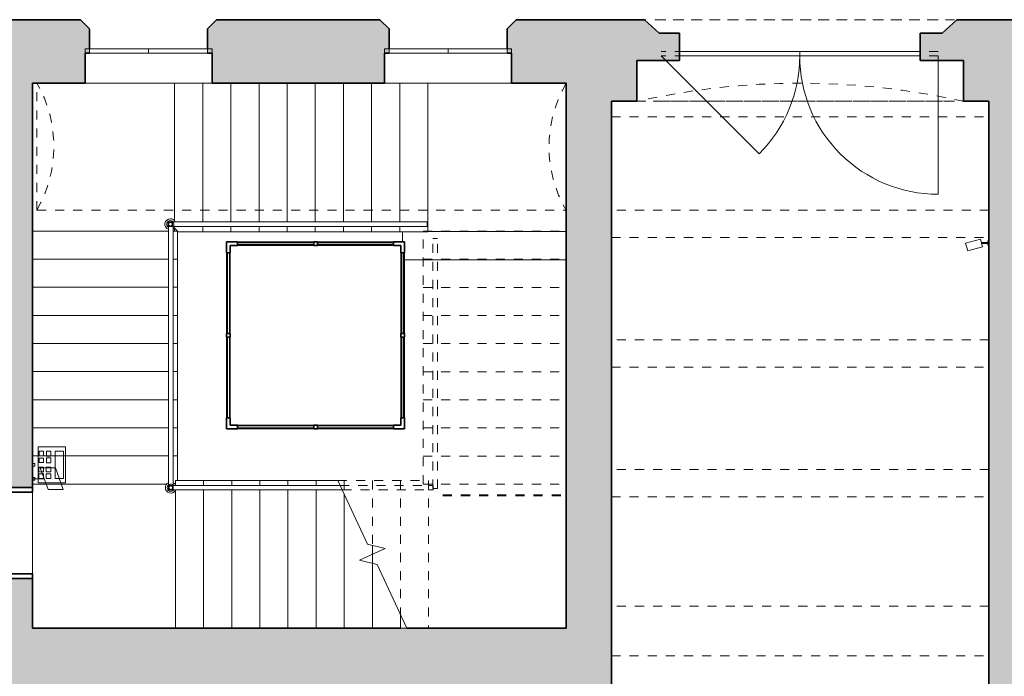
# Model space of a CAD drawing. Header units: metres. Extents: x -0.2 to 44.7, y -1.1 to 28.
# Tile 5 of 11: x 11.1 to 22, y 7.5 to 14.7. Entities that reach past the tile are written whole.
import ezdxf

# ---------------------------------------------------------------- set-up
doc = ezdxf.new("R2010")
doc.units = ezdxf.units.M
for name, pattern in [('AV - Carkovana 2mm', [0.0027, 0.002, -0.0007]), ('AV - Cerch_ 1 tecka 4mm', [0.006, 0.004, -0.001, 0, -0.001]), ('AV - Cerch_ 2 tecky 2mm', [0.0038, 0.002, -0.0006, 0, -0.0006, 0, -0.0006]), ('AV - Cerch_ 2 tecky 4mm', [0.008, 0.004, -0.0015, 0, -0.001, 0, -0.0015])]:
    doc.linetypes.add(name, pattern=pattern)
doc.layers.add('AV-SRAFY', color=7, linetype='Continuous', lineweight=35)
doc.layers.add('AV-STAVBA', color=7, linetype='Continuous', lineweight=18)
doc.layers.add('AV-TEXTY', color=5, linetype='Continuous', lineweight=13, true_color=0x0000ff)

# ---------------------------------------------------------------- blocks, each defined once
blk = doc.blocks.new('DO_1-P_Obl__členěné_121 - 900x2100-1016869-1NP mezipatro')
at = {"layer": 'AV-STAVBA', "color": 254, "true_color": 0xcccccc}
for p, q in [((-0.45, 1.085), (-0.45, 0.185)), ((-0.45, -0.445), (-0.45, 0.185)), ((0.45, -0.445), (0.45, 0.185)), ((0.45, 0.185), (0.45, -0.445)), ((-0.5, -0.445), (-0.45, -0.445)), ((-0.45, -0.445), (0.45, -0.445)), ((0.45, -0.445), (0.5, -0.445))]:
    blk.add_line(p, q, dxfattribs=at)
at = {"layer": 'AV-STAVBA', "color": 254, "lineweight": 35, "true_color": 0xcccccc}
for p, q in [((-0.45, 0.185), (-0.5, 0.185)), ((-0.5, 0.185), (-0.5, -0.445)), ((-0.45, -0.445), (-0.45, 0.185)), ((0.5, 0.185), (0.45, 0.185)), ((0.45, 0.185), (0.45, -0.445)), ((0.5, -0.445), (0.5, 0.185)), ((-0.5, -0.445), (-0.45, -0.445)), ((0.45, -0.445), (0.5, -0.445))]:
    blk.add_line(p, q, dxfattribs=at)
at = {"layer": 'AV-STAVBA', "color": 254, "linetype": 'AV - Cerch_ 1 tecka 4mm', "true_color": 0xcccccc}
for p, q in [((-0.45, 0.185), (0.45, 0.185)), ((-0.5, -0.445), (0.5, -0.445)), ((-0.45, -0.445), (0.45, -0.445))]:
    blk.add_line(p, q, dxfattribs=at)
at = {"layer": 'AV-STAVBA', "color": 254, "true_color": 0xcccccc}
blk.add_arc((-0.45, 0.185), 0.9, 360, 90, dxfattribs=at)
blk = doc.blocks.new('Systémový panel - Prosklený panel - Interiérový-1045121-1NP mezipatro')
at = {"layer": 'AV-STAVBA', "color": 254, "true_color": 0xcccccc}
for p, q in [((0.42, 0.01), (-0.42, 0.01)), ((-0.42, 0.01), (-0.42, -0.01)), ((0.42, -0.01), (0.42, 0.01)), ((-0.42, -0.01), (0.42, -0.01))]:
    blk.add_line(p, q, dxfattribs=at)
blk = doc.blocks.new('Systémový panel - Prosklený panel - Interiérový-1045395-1NP mezipatro')
at = {"layer": 'AV-STAVBA', "color": 254, "true_color": 0xcccccc}
for p, q in [((0.445, 0.01), (-0.445, 0.01)), ((-0.445, 0.01), (-0.445, -0.01)), ((0.445, -0.01), (0.445, 0.01)), ((-0.445, -0.01), (0.445, -0.01))]:
    blk.add_line(p, q, dxfattribs=at)
blk = doc.blocks.new('Systémový panel - Prosklený panel - Interiérový-V2-1NP mezipatro')
at = {"layer": 'AV-STAVBA', "color": 254, "true_color": 0xcccccc}
for p, q in [((0.42, 0.01), (-0.42, 0.01)), ((-0.42, 0.01), (-0.42, -0.01)), ((0.42, -0.01), (0.42, 0.01)), ((-0.42, -0.01), (0.42, -0.01))]:
    blk.add_line(p, q, dxfattribs=at)
blk = doc.blocks.new('L Corner Mullion - 100x100-1044972-1NP mezipatro')
at = {"layer": 'AV-STAVBA', "color": 254, "lineweight": 35, "true_color": 0xcccccc}
for p, q in [((-0.02, 0.02), (-0.1, 0.02)), ((-0.1, 0.02), (-0.1, -0.02)), ((0.02, 0.1), (-0.02, 0.1)), ((-0.02, 0.1), (-0.02, 0.02)), ((0.02, -0.02), (0.02, 0.1)), ((-0.1, -0.02), (0.02, -0.02))]:
    blk.add_line(p, q, dxfattribs=at)
blk = doc.blocks.new('Obdélníková příčel - Koncepční příčel interiérová 40_40-1045116-1NP mezipatro')
at = {"layer": 'AV-STAVBA', "color": 254, "lineweight": 35, "true_color": 0xcccccc}
for p, q in [((-0.02, 0.02), (0.02, 0.02)), ((-0.02, -0.02), (-0.02, 0.02)), ((0.02, 0.02), (0.02, -0.02)), ((0.02, -0.02), (-0.02, -0.02))]:
    blk.add_line(p, q, dxfattribs=at)
blk = doc.blocks.new('L Corner Mullion - 100x100-1045031-1NP mezipatro')
at = {"layer": 'AV-STAVBA', "color": 254, "lineweight": 35, "true_color": 0xcccccc}
for p, q in [((-0.1, -0.02), (-0.1, 0.02)), ((-0.1, 0.02), (-0.02, 0.02)), ((-0.02, 0.1), (0.02, 0.1)), ((-0.02, 0.02), (-0.02, 0.1)), ((0.02, 0.1), (0.02, -0.02)), ((0.02, -0.02), (-0.1, -0.02))]:
    blk.add_line(p, q, dxfattribs=at)
blk = doc.blocks.new('Obdélníková příčel - Koncepční příčel interiérová 80_40-1045120-1NP mezipatro')
at = {"layer": 'AV-STAVBA', "color": 254, "true_color": 0xcccccc}
for p, q in [((13.545, 12.298), (14.385, 12.298)), ((14.385, 12.258), (13.545, 12.258))]:
    blk.add_line(p, q, dxfattribs=at)
blk = doc.blocks.new('Obdélníková příčel - Koncepční příčel interiérová 40_40-V3-1NP mezipatro')
at = {"layer": 'AV-STAVBA', "color": 254, "lineweight": 35, "true_color": 0xcccccc}
for p, q in [((-0.02, 0.02), (0.02, 0.02)), ((-0.02, -0.02), (-0.02, 0.02)), ((0.02, 0.02), (0.02, -0.02)), ((0.02, -0.02), (-0.02, -0.02))]:
    blk.add_line(p, q, dxfattribs=at)
blk = doc.blocks.new('L Corner Mullion - 100x100-V4-1NP mezipatro')
at = {"layer": 'AV-STAVBA', "color": 254, "lineweight": 35, "true_color": 0xcccccc}
for p, q in [((-0.02, 0.02), (-0.1, 0.02)), ((-0.1, 0.02), (-0.1, -0.02)), ((0.02, 0.1), (-0.02, 0.1)), ((-0.02, 0.1), (-0.02, 0.02)), ((0.02, -0.02), (0.02, 0.1)), ((-0.1, -0.02), (0.02, -0.02))]:
    blk.add_line(p, q, dxfattribs=at)
blk = doc.blocks.new('Obdélníková příčel - Koncepční příčel interiérová 80_40-1045391-1NP mezipatro')
at = {"layer": 'AV-STAVBA', "color": 254, "true_color": 0xcccccc}
for p, q in [((13.425, 10.358), (13.425, 11.248)), ((13.465, 11.248), (13.465, 10.358))]:
    blk.add_line(p, q, dxfattribs=at)
blk = doc.blocks.new('WI_2222_bez středního sloupku - 1400x3440-1056768-1NP mezipatro')
at = {"layer": 'AV-STAVBA', "color": 254, "true_color": 0xcccccc}
for p, q in [((-0.7, -0.02), (-0.7, 0.03)), ((-0.7, 0.03), (0.7, 0.03)), ((0, 0.03), (-0.65, 0.03)), ((-0.65, 0.03), (-0.65, -0.02)), ((-0.65, -0.02), (-0.65, 0.03)), ((0.65, 0.03), (0, 0.03)), ((0, 0.03), (0, -0.02)), ((0, 0.03), (0, -0.02)), ((0.65, 0.03), (0.65, -0.02)), ((0.65, -0.02), (0.65, 0.03)), ((0.7, -0.02), (0.7, 0.03)), ((-0.7, -0.02), (0.7, -0.02)), ((-0.65, -0.02), (0, -0.02)), ((0, -0.02), (0.65, -0.02))]:
    blk.add_line(p, q, dxfattribs=at)
blk = doc.blocks.new('GM_Nika s klenutým nadpražím - 3600x5090-1339502-1NP mezipatro')
at = {"layer": 'AV-STAVBA', "color": 254, "linetype": 'AV - Cerch_ 1 tecka 4mm', "lineweight": 13, "true_color": 0xcccccc}
for p, q in [((1.8, 0.45), (-1.8, 0.45)), ((1.8, -0.45), (-1.8, -0.45))]:
    blk.add_line(p, q, dxfattribs=at)
blk.add_arc((0, 8.45), 8.2, 257.3196, 282.6804, dxfattribs=at)
blk = doc.blocks.new('DO_2_Ocel__členěné prosklené vrata - 1500x1970-1344151-1NP mezipatro')
at = {"layer": 'AV-STAVBA', "color": 254, "true_color": 0xcccccc}
for p, q in [((-1.525, 1.475), (-1.525, -0.05)), ((1.525, -0.05), (0.447, 1.028)), ((-1.326, -0.05), (1.326, -0.05)), ((-1.326, -0.1), (1.326, -0.1)), ((0, -0.05), (0, -0.1))]:
    blk.add_line(p, q, dxfattribs=at)
at = {"layer": 'AV-STAVBA', "color": 254, "linetype": 'AV - Cerch_ 1 tecka 4mm', "true_color": 0xcccccc}
for p, q in [((-1.575, 0.45), (1.575, 0.45)), ((-1.525, -0.05), (1.525, -0.05)), ((-1.525, -0.1), (1.525, -0.1)), ((1.575, -0.45), (-1.575, -0.45))]:
    blk.add_line(p, q, dxfattribs=at)
at = {"layer": 'AV-STAVBA', "color": 254, "true_color": 0xcccccc}
for centre, start, end in [((-1.525, -0.05), 360, 90), ((1.525, -0.05), 135, 180)]:
    blk.add_arc(centre, 1.525, start, end, dxfattribs=at)
blk = doc.blocks.new('Railing - BA_Zdobný sloupek zábradlí-1391636-1NP mezipatro')
at = {"layer": 'AV-STAVBA', "color": 254, "true_color": 0xcccccc}
for p, q in [((0.025, 0.025), (-0.025, 0.025)), ((-0.025, 0.025), (-0.025, -0.025)), ((0.025, -0.025), (0.025, 0.025)), ((-0.025, -0.025), (0.025, -0.025))]:
    blk.add_line(p, q, dxfattribs=at)
at = {"layer": 'AV-STAVBA', "color": 254, "true_color": 0xcccccc, "flags": 128}
for points in [[(0.02, 0), (0.02, 0.001), (0.02, 0.002), (0.02, 0.002), (0.02, 0.003), (0.02, 0.004), (0.019, 0.005), (0.019, 0.006), (0.019, 0.006), (0.019, 0.007), (0.018, 0.008), (0.018, 0.009), (0.018, 0.009), (0.017, 0.01), (0.017, 0.011), (0.017, 0.011), (0.016, 0.012), (0.016, 0.013), (0.015, 0.013), (0.014, 0.014), (0.014, 0.014), (0.013, 0.015), (0.013, 0.015), (0.012, 0.016), (0.011, 0.016), (0.011, 0.017), (0.01, 0.017), (0.009, 0.018), (0.009, 0.018), (0.008, 0.018), (0.007, 0.019), (0.006, 0.019), (0.006, 0.019), (0.005, 0.019), (0.004, 0.02), (0.003, 0.02), (0.003, 0.02), (0.002, 0.02), (0.001, 0.02), (0, 0.02), (-0.001, 0.02), (-0.001, 0.02), (-0.002, 0.02), (-0.003, 0.02), (-0.004, 0.02), (-0.005, 0.019), (-0.005, 0.019), (-0.006, 0.019), (-0.007, 0.019), (-0.008, 0.019), (-0.008, 0.018), (-0.009, 0.018), (-0.01, 0.017), (-0.01, 0.017), (-0.011, 0.017), (-0.012, 0.016), (-0.012, 0.016), (-0.013, 0.015), (-0.014, 0.015), (-0.014, 0.014), (-0.015, 0.014), (-0.015, 0.013), (-0.016, 0.012), (-0.016, 0.012), (-0.017, 0.011), (-0.017, 0.01), (-0.018, 0.01), (-0.018, 0.009), (-0.018, 0.008), (-0.019, 0.007), (-0.019, 0.007), (-0.019, 0.006), (-0.019, 0.005), (-0.02, 0.004), (-0.02, 0.004), (-0.02, 0.003), (-0.02, 0.002), (-0.02, 0.001), (-0.02, 0), (-0.02, 0)], [(-0.02, 0), (-0.02, -0.001), (-0.02, -0.002), (-0.02, -0.002), (-0.02, -0.003), (-0.02, -0.004), (-0.019, -0.005), (-0.019, -0.006), (-0.019, -0.006), (-0.019, -0.007), (-0.018, -0.008), (-0.018, -0.009), (-0.018, -0.009), (-0.017, -0.01), (-0.017, -0.011), (-0.017, -0.011), (-0.016, -0.012), (-0.016, -0.013), (-0.015, -0.013), (-0.014, -0.014), (-0.014, -0.014), (-0.013, -0.015), (-0.013, -0.015), (-0.012, -0.016), (-0.011, -0.016), (-0.011, -0.017), (-0.01, -0.017), (-0.009, -0.018), (-0.009, -0.018), (-0.008, -0.018), (-0.007, -0.019), (-0.006, -0.019), (-0.006, -0.019), (-0.005, -0.019), (-0.004, -0.02), (-0.003, -0.02), (-0.003, -0.02), (-0.002, -0.02), (-0.001, -0.02), (0, -0.02), (0.001, -0.02), (0.001, -0.02), (0.002, -0.02), (0.003, -0.02), (0.004, -0.02), (0.005, -0.019), (0.005, -0.019), (0.006, -0.019), (0.007, -0.019), (0.008, -0.019), (0.008, -0.018), (0.009, -0.018), (0.01, -0.017), (0.01, -0.017), (0.011, -0.017), (0.012, -0.016), (0.012, -0.016), (0.013, -0.015), (0.014, -0.015), (0.014, -0.014), (0.015, -0.014), (0.015, -0.013), (0.016, -0.012), (0.016, -0.012), (0.017, -0.011), (0.017, -0.01), (0.018, -0.01), (0.018, -0.009), (0.018, -0.008), (0.019, -0.007), (0.019, -0.007), (0.019, -0.006), (0.019, -0.005), (0.02, -0.004), (0.02, -0.004), (0.02, -0.003), (0.02, -0.002), (0.02, -0.001), (0.02, 0), (0.02, 0)]]:
    blk.add_lwpolyline(points, dxfattribs=at)
at = {"layer": 'AV-STAVBA', "color": 254, "true_color": 0xcccccc}
for radius, start, end in [(0.06, 115.3078, 180), (0.04, 49.7548, 180), (0.06, 30.6005, 64.6922), (0.06, 180, 340.2449), (0.04, 180, 330)]:
    blk.add_arc((0, 0), radius, start, end, dxfattribs=at)
blk = doc.blocks.new('Railing - Railing-1388629-1NP mezipatro')
at = {"layer": 'AV-STAVBA', "color": 254, "true_color": 0xcccccc}
for p, q in [((12.852, 12.518), (12.83, 12.518)), ((15.635, 12.518), (12.852, 12.518)), ((15.635, 12.518), (15.635, 12.468)), ((12.852, 12.468), (12.835, 12.468)), ((15.635, 12.468), (12.852, 12.468))]:
    blk.add_line(p, q, dxfattribs=at)
at = {"rotation": 270}
blk.add_blockref('Railing - BA_Zdobný sloupek zábradlí-1391636-1NP mezipatro', (12.805, 12.493), dxfattribs=at)
blk = doc.blocks.new('Railing - BA_Zdobný sloupek zábradlí-V5-1NP mezipatro')
at = {"layer": 'AV-STAVBA', "color": 254, "true_color": 0xcccccc}
for p, q in [((0.025, 0.025), (-0.025, 0.025)), ((-0.025, 0.025), (-0.025, -0.025)), ((0.025, -0.025), (0.025, 0.025)), ((-0.025, -0.025), (0.025, -0.025))]:
    blk.add_line(p, q, dxfattribs=at)
at = {"layer": 'AV-STAVBA', "color": 254, "true_color": 0xcccccc, "flags": 128}
for points in [[(0.02, 0), (0.02, 0.001), (0.02, 0.002), (0.02, 0.002), (0.02, 0.003), (0.02, 0.004), (0.019, 0.005), (0.019, 0.006), (0.019, 0.006), (0.019, 0.007), (0.018, 0.008), (0.018, 0.009), (0.018, 0.009), (0.017, 0.01), (0.017, 0.011), (0.017, 0.011), (0.016, 0.012), (0.016, 0.013), (0.015, 0.013), (0.014, 0.014), (0.014, 0.014), (0.013, 0.015), (0.013, 0.015), (0.012, 0.016), (0.011, 0.016), (0.011, 0.017), (0.01, 0.017), (0.009, 0.018), (0.009, 0.018), (0.008, 0.018), (0.007, 0.019), (0.006, 0.019), (0.006, 0.019), (0.005, 0.019), (0.004, 0.02), (0.003, 0.02), (0.003, 0.02), (0.002, 0.02), (0.001, 0.02), (0, 0.02), (-0.001, 0.02), (-0.001, 0.02), (-0.002, 0.02), (-0.003, 0.02), (-0.004, 0.02), (-0.005, 0.019), (-0.005, 0.019), (-0.006, 0.019), (-0.007, 0.019), (-0.008, 0.019), (-0.008, 0.018), (-0.009, 0.018), (-0.01, 0.017), (-0.01, 0.017), (-0.011, 0.017), (-0.012, 0.016), (-0.012, 0.016), (-0.013, 0.015), (-0.014, 0.015), (-0.014, 0.014), (-0.015, 0.014), (-0.015, 0.013), (-0.016, 0.012), (-0.016, 0.012), (-0.017, 0.011), (-0.017, 0.01), (-0.018, 0.01), (-0.018, 0.009), (-0.018, 0.008), (-0.019, 0.007), (-0.019, 0.007), (-0.019, 0.006), (-0.019, 0.005), (-0.02, 0.004), (-0.02, 0.004), (-0.02, 0.003), (-0.02, 0.002), (-0.02, 0.001), (-0.02, 0), (-0.02, 0)], [(-0.02, 0), (-0.02, -0.001), (-0.02, -0.002), (-0.02, -0.002), (-0.02, -0.003), (-0.02, -0.004), (-0.019, -0.005), (-0.019, -0.006), (-0.019, -0.006), (-0.019, -0.007), (-0.018, -0.008), (-0.018, -0.009), (-0.018, -0.009), (-0.017, -0.01), (-0.017, -0.011), (-0.017, -0.011), (-0.016, -0.012), (-0.016, -0.013), (-0.015, -0.013), (-0.014, -0.014), (-0.014, -0.014), (-0.013, -0.015), (-0.013, -0.015), (-0.012, -0.016), (-0.011, -0.016), (-0.011, -0.017), (-0.01, -0.017), (-0.009, -0.018), (-0.009, -0.018), (-0.008, -0.018), (-0.007, -0.019), (-0.006, -0.019), (-0.006, -0.019), (-0.005, -0.019), (-0.004, -0.02), (-0.003, -0.02), (-0.003, -0.02), (-0.002, -0.02), (-0.001, -0.02), (0, -0.02), (0.001, -0.02), (0.001, -0.02), (0.002, -0.02), (0.003, -0.02), (0.004, -0.02), (0.005, -0.019), (0.005, -0.019), (0.006, -0.019), (0.007, -0.019), (0.008, -0.019), (0.008, -0.018), (0.009, -0.018), (0.01, -0.017), (0.01, -0.017), (0.011, -0.017), (0.012, -0.016), (0.012, -0.016), (0.013, -0.015), (0.014, -0.015), (0.014, -0.014), (0.015, -0.014), (0.015, -0.013), (0.016, -0.012), (0.016, -0.012), (0.017, -0.011), (0.017, -0.01), (0.018, -0.01), (0.018, -0.009), (0.018, -0.008), (0.019, -0.007), (0.019, -0.007), (0.019, -0.006), (0.019, -0.005), (0.02, -0.004), (0.02, -0.004), (0.02, -0.003), (0.02, -0.002), (0.02, -0.001), (0.02, 0), (0.02, 0)]]:
    blk.add_lwpolyline(points, dxfattribs=at)
at = {"layer": 'AV-STAVBA', "color": 254, "true_color": 0xcccccc}
for radius, start, end in [(0.06, 115.3078, 180), (0.04, 92.743, 180), (0.04, 40.2452, 87.257), (0.06, 30.7604, 64.6922), (0.06, 180, 329.2396), (0.04, 180, 319.7548)]:
    blk.add_arc((0, 0), radius, start, end, dxfattribs=at)
blk = doc.blocks.new('Railing - Railing-1390515-1NP mezipatro')
at = {"layer": 'AV-STAVBA', "color": 254, "true_color": 0xcccccc}
for p, q in [((12.785, 12.468), (12.785, 9.628)), ((12.83, 12.468), (12.835, 12.468)), ((12.835, 12.468), (12.835, 9.628)), ((12.785, 9.628), (12.785, 9.613)), ((12.835, 9.628), (12.835, 9.613))]:
    blk.add_line(p, q, dxfattribs=at)
blk.add_blockref('Railing - BA_Zdobný sloupek zábradlí-V5-1NP mezipatro', (12.81, 9.588))
blk = doc.blocks.new('Railing - Railing-1391718-1NP mezipatro')
at = {"layer": 'AV-STAVBA', "color": 254, "true_color": 0xcccccc}
for p, q in [((12.835, 9.613), (14.676, 9.613)), ((12.835, 9.563), (14.7, 9.563)), ((14.7, 9.563), (14.676, 9.613))]:
    blk.add_line(p, q, dxfattribs=at)
at = {"layer": 'AV-STAVBA', "color": 254, "linetype": 'AV - Cerch_ 2 tecky 2mm', "true_color": 0xcccccc}
for p, q in [((14.676, 9.613), (15.651, 9.613)), ((14.7, 9.563), (15.651, 9.563)), ((15.651, 9.613), (15.701, 9.613)), ((15.651, 9.563), (15.701, 9.563)), ((15.701, 9.613), (15.701, 9.563))]:
    blk.add_line(p, q, dxfattribs=at)
blk = doc.blocks.new('Railing - Railing-1391833-1NP mezipatro')
at = {"layer": 'AV-STAVBA', "color": 254, "linetype": 'AV - Cerch_ 2 tecky 2mm', "true_color": 0xcccccc}
for p, q in [((15.698, 12.336), (15.748, 12.336)), ((15.698, 9.578), (15.698, 12.336)), ((15.748, 9.578), (15.748, 12.336)), ((15.748, 9.578), (15.698, 9.578))]:
    blk.add_line(p, q, dxfattribs=at)
blk = doc.blocks.new('SFR_Trám_obdelník - 300x380-1644634-1NP mezipatro')
at = {"layer": 'AV-STAVBA', "color": 254, "linetype": 'AV - Cerch_ 1 tecka 4mm', "lineweight": 13, "true_color": 0xcccccc}
for p, q in [((2.08, 0.15), (-2.08, 0.15)), ((-2.08, 0.15), (-2.08, -0.15)), ((2.08, -0.15), (2.08, 0.15)), ((-2.08, -0.15), (2.08, -0.15))]:
    blk.add_line(p, q, dxfattribs=at)
blk = doc.blocks.new('SFR_Trám_obdelník - 550x1100-1392536-1NP mezipatro')
at = {"layer": 'AV-STAVBA', "color": 254, "linetype": 'AV - Cerch_ 1 tecka 4mm', "lineweight": 13, "true_color": 0xcccccc}
for p, q in [((2.08, 0.275), (-2.08, 0.275)), ((-2.08, 0.275), (-2.08, -0.275)), ((2.08, -0.275), (2.08, 0.275)), ((-2.08, -0.275), (2.08, -0.275))]:
    blk.add_line(p, q, dxfattribs=at)
blk = doc.blocks.new('SFR_Trám_obdelník - 170x380-1392545-1NP mezipatro')
at = {"layer": 'AV-STAVBA', "color": 254, "linetype": 'AV - Cerch_ 1 tecka 4mm', "lineweight": 13, "true_color": 0xcccccc}
for p, q in [((2.08, 0.085), (-2.08, 0.085)), ((-2.08, 0.085), (-2.08, -0.085)), ((2.08, -0.085), (2.08, 0.085)), ((-2.08, -0.085), (2.08, -0.085))]:
    blk.add_line(p, q, dxfattribs=at)
blk = doc.blocks.new('SFR_IPE - IPE 220-1424619-1NP mezipatro')
at = {"layer": 'AV-STAVBA', "color": 254, "linetype": 'AV - Carkovana 2mm', "true_color": 0xcccccc}
for p, q in [((0.68, 0.006), (-0.678, 0.006)), ((0.68, -0.007), (-0.678, -0.007))]:
    blk.add_line(p, q, dxfattribs=at)
blk = doc.blocks.new('GM_Void_valená klenba - GM_Void_valená klenba-1524361-1NP mezipatro')
at = {"layer": 'AV-STAVBA', "color": 254, "linetype": 'AV - Cerch_ 1 tecka 4mm', "lineweight": 13, "true_color": 0xcccccc}
for p, q in [((-0.7, 2.89), (-0.7, -2.94)), ((-0.7, 2.89), (0.7, 2.89)), ((0.7, 2.89), (0.7, -2.94)), ((-0.7, -2.94), (0.7, -2.94))]:
    blk.add_line(p, q, dxfattribs=at)
for centre, start, end in [((0, 4.106), 240.0814, 299.9186), ((0, -4.156), 60.0814, 119.9186)]:
    blk.add_arc(centre, 1.403, start, end, dxfattribs=at)
blk = doc.blocks.new('D0089 - 1514 - OÚPSŘ_Benešova_rvt-1-1NP mezipatro')
at = {"layer": 'AV-SRAFY', "lineweight": 18, "true_color": 0xcccccc}
h = blk.add_hatch(color=254, dxfattribs=at)
h.paths.add_polyline_path([(17.415, 14.048), (17.415, 14.748), (16.615, 14.748), (16.515, 14.648), (16.515, 14.378), (16.565, 14.378), (16.565, 14.048), (17.299, 14.048)])
h.paths.add_polyline_path([(15.165, 14.048), (15.165, 14.378), (15.215, 14.378), (15.215, 14.648), (15.115, 14.748), (13.315, 14.748), (13.215, 14.648), (13.215, 14.378), (13.265, 14.378), (13.265, 14.048)])
h.paths.add_polyline_path([(11.865, 14.048), (11.865, 14.378), (11.915, 14.378), (11.915, 14.648), (11.815, 14.748), (10.655, 14.748), (10.655, 14.048), (11.285, 14.048)])
h = blk.add_hatch(color=254, dxfattribs=at)
h.paths.add_polyline_path([(22.325, 13.848), (22.325, 14.748), (21.47, 14.748), (21.31, 14.598), (21.066, 14.598), (21.066, 14.298), (21.545, 14.298), (21.545, 13.848), (21.825, 13.848)])
h.paths.add_polyline_path([(17.415, 13.848), (17.945, 13.848), (17.945, 14.298), (18.414, 14.298), (18.414, 14.598), (18.19, 14.598), (18.03, 14.748), (17.415, 14.748), (17.415, 14.048)])
for points in [[(11.285, 12.598), (11.285, 14.048), (10.655, 14.048), (10.655, 12.598), (11.231, 12.598)], [(17.665, 7.358), (17.665, 13.848), (17.415, 13.848), (17.415, 14.048), (17.165, 14.048), (17.165, 7.358)], [(22.325, 8.528), (22.325, 13.848), (21.825, 13.848), (21.825, 8.528)], [(22.356, 1.348), (22.405, 1.348), (22.405, 8.528), (21.825, 8.528), (21.825, 1.348)], [(17.165, 7.358), (17.165, 8.038), (10.655, 8.038), (10.655, 7.548), (10.455, 7.548), (10.455, 7.358), (17.115, 7.358)]]:
    blk.add_hatch(color=254, dxfattribs=at).paths.add_polyline_path(points)
h = blk.add_hatch(color=254, dxfattribs=at)
h.paths.add_polyline_path([(11.285, 8.038), (11.285, 8.588), (10.655, 8.588), (10.655, 8.038), (11.231, 8.038)])
h.paths.add_polyline_path([(10.655, 9.588), (11.285, 9.588), (11.285, 12.598), (10.655, 12.598), (10.655, 9.592)])
at = {"layer": 'AV-STAVBA', "color": 254, "lineweight": 35, "true_color": 0xcccccc}
for p, q in [((11.815, 14.748), (10.655, 14.748)), ((11.915, 14.648), (11.815, 14.748)), ((11.915, 14.428), (11.915, 14.648)), ((13.315, 14.748), (13.215, 14.648)), ((13.215, 14.648), (13.215, 14.428)), ((15.115, 14.748), (13.315, 14.748)), ((15.215, 14.648), (15.115, 14.748)), ((15.215, 14.428), (15.215, 14.648)), ((16.615, 14.748), (16.515, 14.648)), ((16.515, 14.648), (16.515, 14.428)), ((17.415, 14.748), (16.615, 14.748)), ((18.03, 14.748), (17.415, 14.748)), ((18.19, 14.598), (18.03, 14.748)), ((21.47, 14.748), (21.31, 14.598)), ((22.325, 14.748), (21.47, 14.748)), ((18.414, 14.598), (18.19, 14.598)), ((18.414, 14.298), (18.414, 14.598)), ((21.31, 14.598), (21.066, 14.598)), ((21.066, 14.598), (21.066, 14.298)), ((11.865, 14.048), (11.865, 14.378)), ((11.865, 14.378), (11.915, 14.378)), ((13.215, 14.378), (13.265, 14.378)), ((13.265, 14.378), (13.265, 14.048)), ((15.165, 14.048), (15.165, 14.378)), ((15.165, 14.378), (15.215, 14.378)), ((16.515, 14.378), (16.565, 14.378)), ((16.565, 14.378), (16.565, 14.048)), ((17.945, 13.848), (17.945, 14.298)), ((17.945, 14.298), (18.414, 14.298)), ((21.066, 14.298), (21.545, 14.298)), ((21.545, 14.298), (21.545, 13.848)), ((11.285, 14.048), (11.865, 14.048)), ((11.285, 12.598), (11.285, 14.048)), ((13.265, 14.048), (15.165, 14.048)), ((16.565, 14.048), (17.165, 14.048)), ((17.165, 14.048), (17.165, 8.038)), ((17.665, 7.358), (17.665, 13.848)), ((17.665, 13.848), (17.945, 13.848)), ((21.545, 13.848), (21.825, 13.848)), ((21.825, 13.848), (21.825, 8.528)), ((11.285, 9.588), (11.285, 12.598)), ((11.285, 8.038), (11.285, 8.588)), ((21.825, 8.528), (21.825, 1.348)), ((15.341, 8.038), (11.285, 8.038)), ((17.165, 8.038), (15.411, 8.038))]:
    blk.add_line(p, q, dxfattribs=at)
at = {"layer": 'AV-STAVBA', "color": 254, "true_color": 0xcccccc}
for p, q in [((12.852, 14.048), (11.865, 14.048)), ((12.852, 12.53), (12.852, 14.048)), ((13.162, 14.048), (12.852, 14.048)), ((13.265, 14.048), (13.162, 14.048)), ((13.162, 12.518), (13.162, 14.048)), ((13.472, 12.518), (13.472, 14.048)), ((13.782, 12.518), (13.782, 14.048)), ((14.092, 12.518), (14.092, 14.048)), ((14.402, 12.518), (14.402, 14.048)), ((14.712, 12.518), (14.712, 14.048)), ((15.022, 12.518), (15.022, 14.048)), ((15.332, 14.048), (15.165, 14.048)), ((15.642, 14.048), (15.332, 14.048)), ((15.332, 12.518), (15.332, 14.048)), ((16.565, 14.048), (15.642, 14.048)), ((15.642, 12.408), (15.642, 14.048)), ((12.785, 12.418), (11.285, 12.418)), ((12.885, 12.418), (12.835, 12.418)), ((12.852, 12.418), (12.852, 12.456)), ((12.885, 12.418), (12.852, 12.448)), ((12.885, 12.418), (12.885, 12.108)), ((13.162, 12.408), (12.885, 12.408)), ((13.162, 12.408), (13.162, 12.468)), ((13.472, 12.408), (13.162, 12.408)), ((13.472, 12.408), (13.472, 12.468)), ((13.782, 12.408), (13.472, 12.408)), ((13.782, 12.408), (13.782, 12.468)), ((14.092, 12.408), (13.782, 12.408)), ((14.092, 12.408), (14.092, 12.468)), ((14.402, 12.408), (14.092, 12.408)), ((14.402, 12.408), (14.402, 12.468)), ((14.712, 12.408), (14.402, 12.408)), ((14.712, 12.408), (14.712, 12.468)), ((15.022, 12.408), (14.712, 12.408)), ((15.022, 12.408), (15.022, 12.468)), ((15.332, 12.408), (15.022, 12.408)), ((15.332, 12.408), (15.332, 12.468)), ((15.642, 12.408), (15.332, 12.408)), ((15.365, 12.298), (15.365, 12.408)), ((15.642, 12.412), (17.165, 12.412)), ((12.785, 12.108), (11.285, 12.108)), ((12.885, 12.108), (12.835, 12.108)), ((12.885, 12.108), (12.885, 11.798)), ((15.385, 12.102), (17.165, 12.102)), ((12.785, 11.798), (11.285, 11.798)), ((12.885, 11.798), (12.835, 11.798)), ((12.885, 11.798), (12.885, 11.488)), ((12.785, 11.488), (11.285, 11.488)), ((12.885, 11.488), (12.835, 11.488)), ((12.885, 11.488), (12.885, 11.178)), ((12.785, 11.178), (11.285, 11.178)), ((12.885, 11.178), (12.835, 11.178)), ((12.885, 11.178), (12.885, 10.868)), ((12.785, 10.868), (11.285, 10.868)), ((12.885, 10.868), (12.835, 10.868)), ((12.885, 10.868), (12.885, 10.558)), ((12.785, 10.558), (11.285, 10.558)), ((12.885, 10.558), (12.835, 10.558)), ((12.885, 10.558), (12.885, 10.248)), ((12.785, 10.248), (11.285, 10.248)), ((12.885, 10.248), (12.835, 10.248)), ((12.885, 10.248), (12.885, 9.938)), ((12.785, 9.938), (11.285, 9.938)), ((12.885, 9.938), (12.835, 9.938)), ((12.885, 9.938), (12.885, 9.668)), ((12.861, 9.668), (12.861, 9.613)), ((12.861, 9.668), (13.171, 9.668)), ((13.171, 9.668), (13.481, 9.668)), ((13.171, 9.668), (13.171, 9.613)), ((13.481, 9.668), (13.791, 9.668)), ((13.481, 9.668), (13.481, 9.613)), ((13.791, 9.668), (14.101, 9.668)), ((13.791, 9.668), (13.791, 9.613)), ((14.101, 9.668), (14.411, 9.668)), ((14.101, 9.668), (14.101, 9.613)), ((14.411, 9.668), (14.651, 9.668)), ((14.411, 9.668), (14.411, 9.613)), ((12.767, 9.628), (11.285, 9.628)), ((12.861, 9.628), (12.853, 9.628)), ((12.861, 9.563), (12.861, 8.038)), ((13.171, 9.563), (13.171, 8.038)), ((13.481, 9.563), (13.481, 8.038)), ((13.791, 9.563), (13.791, 8.038)), ((14.101, 9.563), (14.101, 8.038)), ((14.411, 9.563), (14.411, 8.038)), ((11.285, 9.538), (11.285, 8.638)), ((14.721, 9.518), (14.721, 8.038)), ((15.031, 8.954), (15.031, 8.853)), ((15.031, 8.753), (15.031, 8.038)), ((15.341, 8.188), (15.341, 8.038)), ((15.341, 8.038), (15.411, 8.038))]:
    blk.add_line(p, q, dxfattribs=at)
at = {"layer": 'AV-STAVBA', "color": 254, "linetype": 'AV - Cerch_ 2 tecky 4mm', "true_color": 0xcccccc}
for p, q in [((12.852, 12.53), (12.852, 14.048)), ((13.162, 12.518), (13.162, 14.048)), ((13.472, 12.518), (13.472, 14.048)), ((13.782, 12.518), (13.782, 14.048)), ((14.092, 12.518), (14.092, 14.048)), ((14.402, 12.518), (14.402, 14.048)), ((14.712, 12.518), (14.712, 14.048)), ((15.022, 12.518), (15.022, 14.048)), ((15.332, 12.518), (15.332, 14.048)), ((15.642, 12.408), (15.642, 14.048)), ((12.785, 12.418), (11.285, 12.418)), ((12.885, 12.418), (12.835, 12.418)), ((12.852, 12.418), (12.852, 12.456)), ((13.162, 12.408), (13.162, 12.468)), ((13.472, 12.408), (13.472, 12.468)), ((13.782, 12.408), (13.782, 12.468)), ((14.092, 12.408), (14.092, 12.468)), ((14.402, 12.408), (14.402, 12.468)), ((14.712, 12.408), (14.712, 12.468)), ((15.022, 12.408), (15.022, 12.468)), ((15.332, 12.408), (15.332, 12.468)), ((15.59, 12.416), (17.165, 12.416)), ((15.59, 9.626), (15.59, 12.416)), ((15.642, 12.412), (17.165, 12.412)), ((17.165, 9.626), (17.165, 12.416)), ((12.785, 12.108), (11.285, 12.108)), ((12.885, 12.108), (12.835, 12.108)), ((15.385, 12.102), (17.165, 12.102)), ((15.59, 12.106), (17.165, 12.106)), ((15.59, 12.106), (17.165, 12.106)), ((12.785, 11.798), (11.285, 11.798)), ((12.885, 11.798), (12.835, 11.798)), ((15.59, 11.796), (17.165, 11.796)), ((15.59, 11.796), (17.165, 11.796)), ((12.785, 11.488), (11.285, 11.488)), ((12.885, 11.488), (12.835, 11.488)), ((15.59, 11.486), (17.165, 11.486)), ((15.59, 11.486), (17.165, 11.486)), ((12.785, 11.178), (11.285, 11.178)), ((12.885, 11.178), (12.835, 11.178)), ((15.59, 11.176), (17.165, 11.176)), ((15.59, 11.176), (17.165, 11.176)), ((12.785, 10.868), (11.285, 10.868)), ((12.885, 10.868), (12.835, 10.868)), ((15.59, 10.866), (17.165, 10.866)), ((15.59, 10.866), (17.165, 10.866)), ((12.785, 10.558), (11.285, 10.558)), ((12.885, 10.558), (12.835, 10.558)), ((15.59, 10.556), (17.165, 10.556)), ((15.59, 10.556), (17.165, 10.556)), ((12.785, 10.248), (11.285, 10.248)), ((12.885, 10.248), (12.835, 10.248)), ((15.59, 10.246), (17.165, 10.246)), ((15.59, 10.246), (17.165, 10.246)), ((12.785, 9.938), (11.285, 9.938)), ((12.885, 9.938), (12.835, 9.938)), ((15.59, 9.936), (17.165, 9.936)), ((15.59, 9.936), (17.165, 9.936)), ((12.861, 9.668), (12.861, 9.613)), ((13.171, 9.668), (13.171, 9.613)), ((13.481, 9.668), (13.481, 9.613)), ((13.791, 9.668), (13.791, 9.613)), ((14.101, 9.668), (14.101, 9.613)), ((14.411, 9.668), (14.411, 9.613)), ((14.651, 9.668), (15.651, 9.668)), ((14.721, 9.668), (14.721, 9.518)), ((14.721, 9.668), (14.721, 9.518)), ((15.031, 9.668), (15.031, 8.954)), ((15.031, 9.668), (15.031, 8.954)), ((15.341, 9.668), (15.341, 8.188)), ((15.341, 9.668), (15.341, 8.188)), ((15.651, 9.668), (15.651, 8.038)), ((15.651, 9.668), (15.651, 8.038)), ((12.767, 9.628), (11.285, 9.628)), ((12.861, 9.628), (12.853, 9.628)), ((12.861, 9.563), (12.861, 8.038)), ((13.171, 9.563), (13.171, 8.038)), ((13.481, 9.563), (13.481, 8.038)), ((13.791, 9.563), (13.791, 8.038)), ((14.101, 9.563), (14.101, 8.038)), ((14.411, 9.563), (14.411, 8.038)), ((15.59, 9.626), (17.165, 9.626)), ((15.59, 9.626), (17.165, 9.626)), ((17.165, 8.038), (17.165, 9.626)), ((14.721, 9.518), (14.721, 8.038)), ((15.031, 8.954), (15.031, 8.853)), ((15.031, 8.853), (15.031, 8.753)), ((15.031, 8.853), (15.031, 8.753)), ((15.031, 8.753), (15.031, 8.038)), ((15.341, 8.188), (15.341, 8.038)), ((15.411, 8.038), (15.651, 8.038)), ((15.651, 8.038), (17.165, 8.038))]:
    blk.add_line(p, q, dxfattribs=at)
at = {"layer": 'AV-STAVBA', "color": 254, "lineweight": 13, "true_color": 0xcccccc}
for p, q in [((14.676, 9.613), (14.651, 9.668)), ((14.978, 8.966), (14.7, 9.563)), ((14.889, 8.787), (15.172, 8.919)), ((15.172, 8.919), (14.978, 8.966)), ((15.083, 8.74), (14.889, 8.787)), ((15.411, 8.038), (15.083, 8.74))]:
    blk.add_line(p, q, dxfattribs=at)
at = {"layer": 'AV-STAVBA', "color": 254, "linetype": 'AV - Cerch_ 1 tecka 4mm', "lineweight": 13, "true_color": 0xcccccc}
for name, p, rotation in [('GM_Nika s klenutým nadpražím - 3600x5090-1339502-1NP mezipatro', (19.745, 14.298), 180), ('DO_2_Ocel__členěné prosklené vrata - 1500x1970-1344151-1NP mezipatro', (19.74, 14.298), 180), ('GM_Void_valená klenba - GM_Void_valená klenba-1524361-1NP mezipatro', (14.225, 13.348), 89.9999999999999), ('L Corner Mullion - 100x100-1044972-1NP mezipatro', (13.445, 12.278), 180), ('Systémový panel - Prosklený panel - Interiérový-1045395-1NP mezipatro', (13.445, 11.733), 90), ('Obdélníková příčel - Koncepční příčel interiérová 80_40-1045391-1NP mezipatro', (28.81, 22.536), 180), ('Systémový panel - Prosklený panel - Interiérový-1045395-1NP mezipatro', (15.365, 11.733), 270), ('Systémový panel - Prosklený panel - Interiérový-1045395-1NP mezipatro', (13.445, 10.803), 90), ('Obdélníková příčel - Koncepční příčel interiérová 80_40-1045391-1NP mezipatro', (28.81, 21.606), 180), ('Systémový panel - Prosklený panel - Interiérový-1045395-1NP mezipatro', (15.365, 10.803), 270), ('L Corner Mullion - 100x100-V4-1NP mezipatro', (13.445, 10.258), 270), ('Obdélníková příčel - Koncepční příčel interiérová 80_40-1045120-1NP mezipatro', (27.93, 22.536), 180), ('Systémový panel - Prosklený panel - Interiérový-V2-1NP mezipatro', (13.965, 10.258), 180), ('Obdélníková příčel - Koncepční příčel interiérová 80_40-1045120-1NP mezipatro', (28.81, 22.536), 180), ('Systémový panel - Prosklený panel - Interiérový-V2-1NP mezipatro', (14.845, 10.258), 180), ('DO_1-P_Obl__členěné_121 - 900x2100-1016869-1NP mezipatro', (10.84, 9.088), 89.9999999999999), ('SFR_IPE - IPE 220-1424619-1NP mezipatro', (16.487, 9.503), 180)]:
    blk.add_blockref(name, p, dxfattribs=dict(at, rotation=rotation))
for name, p in [('WI_2222_bez středního sloupku - 1400x3440-1056768-1NP mezipatro', (12.565, 14.398)), ('WI_2222_bez středního sloupku - 1400x3440-1056768-1NP mezipatro', (15.865, 14.398)), ('SFR_Trám_obdelník - 170x380-1392545-1NP mezipatro', (19.745, 13.763)), ('SFR_Trám_obdelník - 300x380-1644634-1NP mezipatro', (19.745, 12.498)), ('Railing - Railing-1388629-1NP mezipatro', (0, 0)), ('Railing - Railing-1390515-1NP mezipatro', (0, 0)), ('Obdélníková příčel - Koncepční příčel interiérová 80_40-1045120-1NP mezipatro', (0, 0)), ('Systémový panel - Prosklený panel - Interiérový-1045121-1NP mezipatro', (13.965, 12.278)), ('Obdélníková příčel - Koncepční příčel interiérová 80_40-1045120-1NP mezipatro', (0.88, 0)), ('Systémový panel - Prosklený panel - Interiérový-1045121-1NP mezipatro', (14.845, 12.278)), ('Railing - Railing-1391833-1NP mezipatro', (0, 0)), ('Obdélníková příčel - Koncepční příčel interiérová 80_40-1045391-1NP mezipatro', (0, 0.93)), ('Obdélníková příčel - Koncepční příčel interiérová 80_40-1045391-1NP mezipatro', (0, 0)), ('SFR_Trám_obdelník - 300x380-1644634-1NP mezipatro', (19.745, 11.068)), ('L Corner Mullion - 100x100-V4-1NP mezipatro', (15.365, 10.258)), ('SFR_Trám_obdelník - 300x380-1644634-1NP mezipatro', (19.745, 9.638)), ('Railing - Railing-1391718-1NP mezipatro', (0, 0)), ('SFR_Trám_obdelník - 550x1100-1392536-1NP mezipatro', (19.745, 8.008))]:
    blk.add_blockref(name, p, dxfattribs=at)
at = {"layer": 'AV-STAVBA', "color": 254, "linetype": 'AV - Cerch_ 1 tecka 4mm', "lineweight": 13, "true_color": 0xcccccc, "extrusion": (0, 0, -1)}
for name, p, rotation in [('Obdélníková příčel - Koncepční příčel interiérová 40_40-1045116-1NP mezipatro', (-14.405, 12.278), 180), ('L Corner Mullion - 100x100-1045031-1NP mezipatro', (-15.365, 12.278), 180), ('Obdélníková příčel - Koncepční příčel interiérová 40_40-V3-1NP mezipatro', (-13.445, 11.268), 90), ('Obdélníková příčel - Koncepční příčel interiérová 40_40-V3-1NP mezipatro', (-15.365, 11.268), 270)]:
    blk.add_blockref(name, p, dxfattribs=dict(at, rotation=rotation))
blk.add_blockref('Obdélníková příčel - Koncepční příčel interiérová 40_40-V3-1NP mezipatro', (-14.405, 10.258), dxfattribs=at)
blk = doc.blocks.new('EF_Klávesnice ZS - Klávesnice ZS-852693-1NP mezipatro')
at = {"layer": 'AV-STAVBA'}
for p, q in [((11.29, 9.88), (11.285, 9.88)), ((11.29, 9.8), (11.29, 9.88)), ((11.285, 9.8), (11.29, 9.8)), ((11.29, 9.825), (11.29, 9.855)), ((11.29, 9.855), (11.31, 9.855)), ((11.29, 9.825), (11.29, 9.855)), ((11.29, 9.825), (11.31, 9.825)), ((11.31, 9.855), (11.31, 9.825))]:
    blk.add_line(p, q, dxfattribs=at)
blk = doc.blocks.new('EF_Čtečka karet - Čtečka karet-863073-1NP mezipatro')
at = {"layer": 'AV-STAVBA'}
for p, q in [((11.29, 9.726), (11.285, 9.726)), ((11.29, 9.646), (11.29, 9.726)), ((11.29, 9.671), (11.29, 9.701)), ((11.29, 9.701), (11.31, 9.701)), ((11.29, 9.671), (11.29, 9.701)), ((11.29, 9.671), (11.31, 9.671)), ((11.31, 9.701), (11.31, 9.671)), ((11.285, 9.646), (11.29, 9.646))]:
    blk.add_line(p, q, dxfattribs=at)
blk = doc.blocks.new('GM_kamera - GM_kamera-845799-1NP mezipatro')
at = {"layer": 'AV-STAVBA', "color": 5, "true_color": 0x0000ff}
for p, q in [((21.733, 12.329), (21.569, 12.285)), ((21.569, 12.285), (21.592, 12.198)), ((21.756, 12.242), (21.733, 12.329)), ((21.815, 12.29), (21.745, 12.29)), ((21.745, 12.29), (21.745, 12.285)), ((21.746, 12.28), (21.815, 12.28)), ((21.815, 12.261), (21.815, 12.31)), ((21.825, 12.31), (21.815, 12.31)), ((21.815, 12.261), (21.825, 12.261)), ((21.592, 12.198), (21.756, 12.242))]:
    blk.add_line(p, q, dxfattribs=at)

msp = doc.modelspace()

# ---------------------------------------------------------------- linework, layer by layer
at = {"layer": 'AV-TEXTY', "lineweight": 5}
for p, q in [((11.348, 9.64), (11.348, 10.04)), ((11.348, 10.04), (11.648, 10.04)), ((11.359, 9.939), (11.359, 9.989)), ((11.359, 9.989), (11.409, 9.989)), ((11.409, 9.989), (11.409, 9.939)), ((11.489, 9.99), (11.439, 9.99)), ((11.439, 9.99), (11.439, 9.937)), ((11.489, 9.937), (11.489, 9.99)), ((11.626, 9.99), (11.535, 9.99)), ((11.535, 9.99), (11.535, 9.69)), ((11.626, 9.69), (11.626, 9.99)), ((11.648, 10.04), (11.648, 9.64)), ((11.409, 9.939), (11.359, 9.939)), ((11.359, 9.865), (11.359, 9.915)), ((11.359, 9.915), (11.409, 9.915)), ((11.409, 9.915), (11.409, 9.865)), ((11.439, 9.937), (11.489, 9.937)), ((11.489, 9.916), (11.439, 9.916)), ((11.439, 9.916), (11.439, 9.863)), ((11.489, 9.863), (11.489, 9.916)), ((11.357, 9.763), (11.357, 9.813)), ((11.357, 9.813), (11.407, 9.813)), ((11.409, 9.865), (11.359, 9.865)), ((11.371, 9.806), (11.458, 9.566)), ((11.538, 9.806), (11.371, 9.806)), ((11.407, 9.813), (11.407, 9.763)), ((11.487, 9.814), (11.437, 9.814)), ((11.437, 9.814), (11.437, 9.761)), ((11.439, 9.863), (11.489, 9.863)), ((11.487, 9.761), (11.487, 9.814)), ((11.538, 9.806), (11.625, 9.566)), ((11.414, 9.686), (11.285, 9.686)), ((11.407, 9.763), (11.357, 9.763)), ((11.357, 9.69), (11.357, 9.74)), ((11.357, 9.74), (11.407, 9.74)), ((11.407, 9.69), (11.357, 9.69)), ((11.407, 9.74), (11.407, 9.69)), ((11.437, 9.761), (11.487, 9.761)), ((11.487, 9.741), (11.437, 9.741)), ((11.437, 9.741), (11.437, 9.688)), ((11.437, 9.688), (11.487, 9.688)), ((11.487, 9.688), (11.487, 9.741)), ((11.535, 9.69), (11.626, 9.69)), ((11.648, 9.64), (11.348, 9.64)), ((11.625, 9.566), (11.458, 9.566))]:
    msp.add_line(p, q, dxfattribs=at)

# ---------------------------------------------------------------- block references
at = {"lineweight": 5}
msp.add_blockref('D0089 - 1514 - OÚPSŘ_Benešova_rvt-1-1NP mezipatro', (0, 0), dxfattribs=at)
at = {"layer": 'AV-STAVBA', "color": 5, "true_color": 0x0000ff}
msp.add_blockref('GM_kamera - GM_kamera-845799-1NP mezipatro', (0, 0), dxfattribs=at)
at = {"layer": 'AV-STAVBA'}
for name in ['EF_Klávesnice ZS - Klávesnice ZS-852693-1NP mezipatro', 'EF_Čtečka karet - Čtečka karet-863073-1NP mezipatro']:
    msp.add_blockref(name, (0, 0), dxfattribs=at)

doc.saveas('drawing.dxf')
